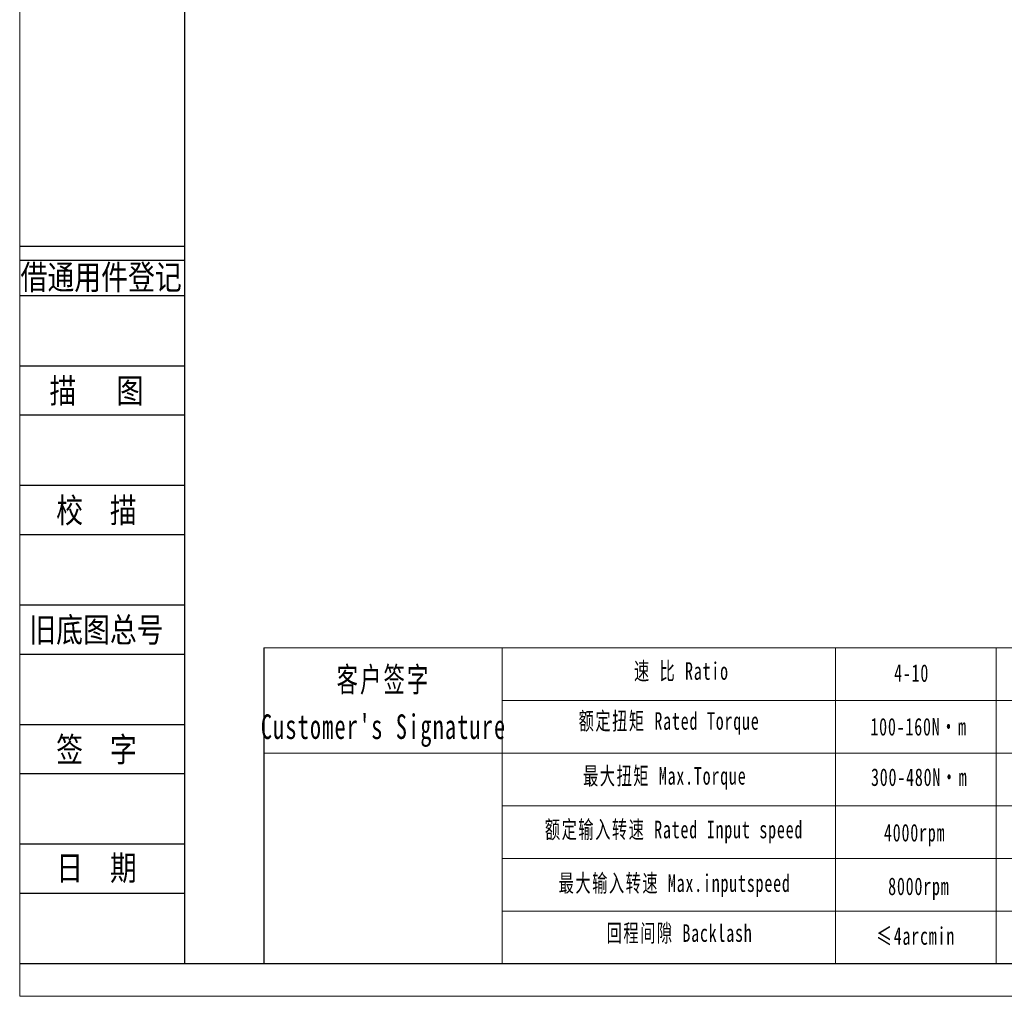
# Model space of a CAD drawing. Header units: millimetres. Extents: x 8769 to 9441, y -139 to 337.
# Tile 1 of 12: x 8769 to 9009, y -139 to 99. Entities that reach past the tile are written whole.
import ezdxf
from ezdxf.enums import TextEntityAlignment as Align

# ---------------------------------------------------------------- set-up
doc = ezdxf.new("R2010")
doc.units = ezdxf.units.MM
doc.layers.get('0').update_dxf_attribs({"lineweight": 18})
for name, color, linetype in [('2细线层', 4, 'Continuous'), ('6文字层', 3, 'Continuous'), ('7标注层', 4, 'Continuous')]:
    doc.layers.add(name, color=color, linetype=linetype)
doc.layers.add('SLD-0', color=7, linetype='Continuous', lineweight=18)
doc.layers.add('图框_外框线', color=7, linetype='Continuous', lineweight=18)
doc.styles.add('宋体', font='txt', dxfattribs={"width": 0.8})
doc.styles.add('标准', font='txt', dxfattribs={"width": 0.667})

msp = doc.modelspace()

# ---------------------------------------------------------------- linework, layer by layer
for p, q in [((8886.3324, -54.0845), (8886.3324, -130.9552)), ((8967.4716, -54.0845), (8967.4716, -130.9552))]:
    msp.add_line(p, q)
at = {"layer": '2细线层'}
for p, q in [((8768.8866, 43.6936), (8808.97, 43.6936)), ((8768.8866, 40.2693), (8808.97, 40.2693)), ((8768.8866, 31.7088), (8808.97, 31.7088)), ((8768.8866, 14.5876), (8808.97, 14.5876)), ((8768.8866, 2.6028), (8808.97, 2.6028)), ((8768.8866, -14.5183), (8808.97, -14.5183)), ((8768.8866, -26.5031), (8808.97, -26.5031)), ((8768.8866, -43.6243), (8808.97, -43.6243)), ((8768.8866, -55.6091), (8808.97, -55.6091)), ((8768.8866, -72.7302), (8808.97, -72.7302)), ((8768.8866, -84.715), (8808.97, -84.715)), ((8768.8866, -101.8361), (8808.97, -101.8361)), ((8768.8866, -113.8209), (8808.97, -113.8209)), ((8768.8866, -130.9421), (8808.97, -130.9421))]:
    msp.add_line(p, q, dxfattribs=at)
at = {"layer": '7标注层', "color": 0}
msp.add_line((8828.3454, -54.0845), (8828.3454, -130.9421), dxfattribs=at)
at = {"layer": 'SLD-0'}
msp.add_line((9006.5659, -54.0845), (9006.5659, -130.9333), dxfattribs=at)
at = {"layer": '图框_外框线'}
for p, q in [((8828.3454, -54.0845), (9433.4359, -54.0845)), ((8886.3324, -66.9082), (9226.4057, -66.9082)), ((8828.3454, -79.7319), (9433.4359, -79.7319)), ((8886.3324, -92.5556), (9433.4359, -92.5556)), ((8886.3324, -105.3794), (9433.4359, -105.3794)), ((8886.3324, -118.2031), (9433.4359, -118.2031))]:
    msp.add_line(p, q, dxfattribs=at)
at = {"layer": '图框_外框线', "color": 3}
msp.add_lwpolyline([(8768.9401, -138.9481), (9441.4419, -138.9481), (9441.4419, 336.6068), (8768.9401, 336.6068)], close=True, dxfattribs=at)
at = {"layer": '图框_外框线', "color": 3, "lineweight": 25}
msp.add_lwpolyline([(8808.97, -130.9421), (9433.4359, -130.9421), (9433.4359, 328.6008), (8808.97, 328.6008)], close=True, dxfattribs=at)

# ---------------------------------------------------------------- texts
at = {"layer": '6文字层', "color": 3, "style": '宋体', "width": 0.8}
for s, p in [('借通用件登记', (8788.711, 36.2161)), ('描   图', (8787.5686, 8.5952)), ('校  描', (8787.5686, -20.5107)), ('旧底图总号', (8787.5686, -49.6167)), ('签  字', (8787.5686, -78.7226)), ('日  期', (8787.5792, -107.6577))]:
    msp.add_text(s, height=5.9924, dxfattribs=at).set_placement(p, align=Align.MIDDLE)
at = {"layer": 'SLD-0', "color": 1, "attachment_point": 2, "line_spacing_factor": 1.15057, "style": '标准'}
for s, insert, char_height, width in [('\\T1.1;速 比 Ratio', (8929.9423, -57.6106), 4.274575, 34.927171), ("\\T1.1;客户签字\\PCustomer's Signature", (8857.4389, -58.8293), 5.984405, 74.446616), ('{\\T1.1;4-10}', (8985.9628, -58.1036), 4.274575, 18.1746), ('\\T1.1;额定扭矩 Rated Torque', (8926.9377, -69.7709), 4.274575, 47.998454), ('{\\T1.1;100-160N·m}', (8987.6581, -71.1727), 4.274575, 119.666052), ('\\T1.1;最大扭矩 Max.Torque', (8925.886, -83.1321), 4.274575, 55.210098), ('{\\T1.1;300-480N·m}', (8987.8098, -83.4511), 4.274575, 93.113056), ('\\T1.1;额定输入转速 Rated Input speed', (8928.1395, -96.1931), 4.274575, 78.648219), ('{\\T1.1;环境温度 Enviromental Temperature}', (9050.1572, -95.5474), 4.274575, 167.75349), ('\\T1.1;4000rpm', (8986.7021, -96.9707), 4.274575, 18.1746), ('\\T1.1;最大输入转速 Max.inputspeed ', (8928.2897, -109.2541), 4.274575, 72.337976), ('\\T1.1;8000rpm', (8987.7222, -110.0228), 4.274575, 32.80496), ('{\\T1.1;回程间隙 Backlash}', (8929.4916, -121.4144), 4.274575, 176.286629), ('{\\T1.1;≤4arcmin }', (8986.9406, -122.1226), 4.274575, 88.98259)]:
    msp.add_mtext(s, dxfattribs=dict(at, insert=insert, char_height=char_height, width=width))

doc.saveas('drawing.dxf')
